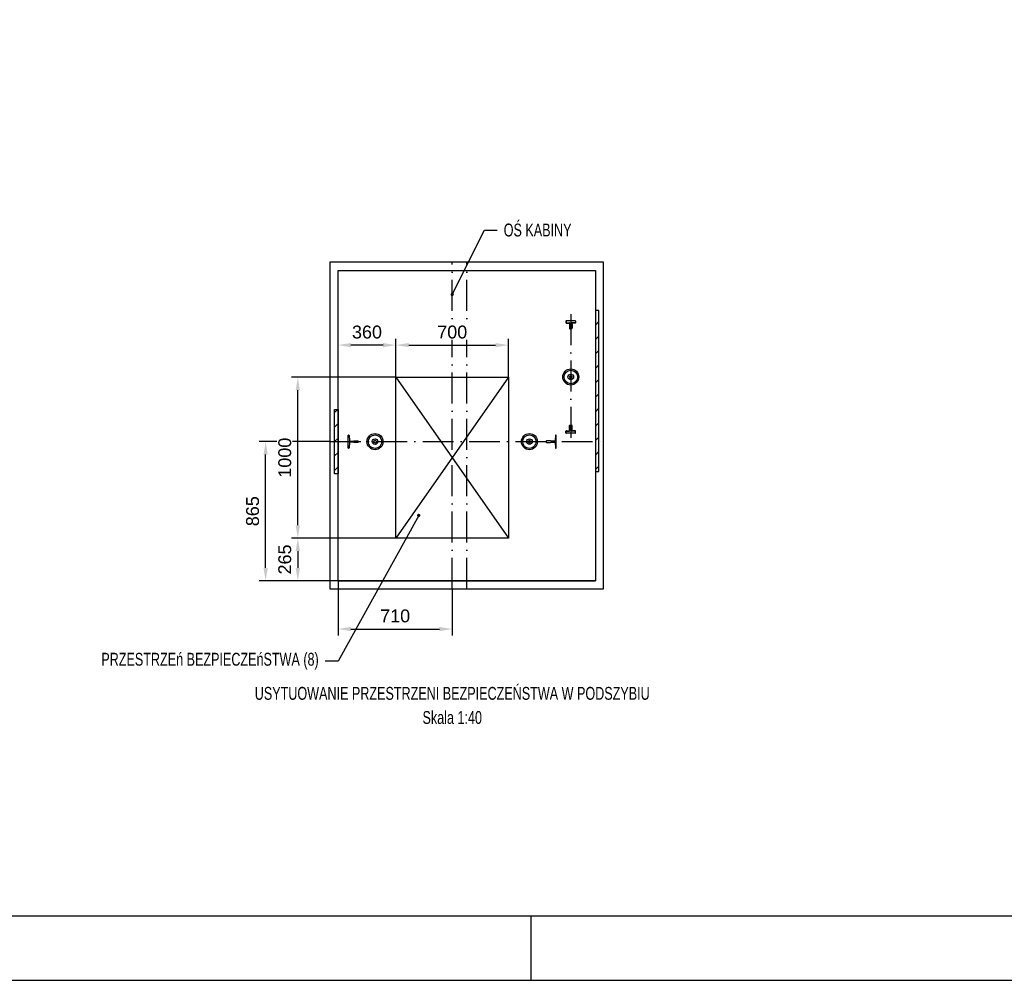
# Model space of a CAD drawing. Header units: millimetres. Extents: x 0 to 25777, y 0 to 11880.
# Tile 6 of 31: x 5221 to 11342, y 0 to 5972. Entities that reach past the tile are written whole.
import ezdxf
from ezdxf.enums import TextEntityAlignment as Align

# ---------------------------------------------------------------- set-up
doc = ezdxf.new("R2010")
doc.units = ezdxf.units.MM
doc.header["$LTSCALE"] = 16
doc.header["$PDSIZE"] = -3
doc.linetypes.add('ACAD_ISO10W100', pattern=[18, 12, -3, 0, -3])
for name, color, linetype in [('Buffers', 161, 'Continuous'), ('CONT_25', 1, 'Continuous'), ('CONT_35', 2, 'Continuous'), ('CONT_50', 5, 'Continuous'), ('CONT_70', 4, 'Continuous'), ('DASHD_25', 1, 'ACAD_ISO10W100'), ('DIM_35', 7, 'Continuous'), ('Guiderails', 30, 'Continuous'), ('HATCH_35', 2, 'Continuous'), ('SHEET', 1, 'Continuous'), ('TEXT_35', 2, 'Continuous')]:
    doc.layers.add(name, color=color, linetype=linetype)
doc.styles.add('Arial', font='arial.ttf')
doc.styles.add('Text0.7_Arial', font='arial.ttf', dxfattribs={"width": 0.7})
doc.dimstyles.new('KONE_mm', dxfattribs={"dimscale": 40, "dimtxt": 2, "dimasz": 2, "dimexe": 1, "dimexo": 0, "dimgap": 1, "dimtad": 1, "dimdec": 0, "dimrnd": 0.01, "dimzin": 0, "dimdsep": 46, "dimtxsty": 'Arial', "dimsah": 1, "dimcen": 0, "dimclrd": 256, "dimclre": 256, "dimclrt": 256, "dimadec": 1, "dimazin": 2, "dimtfac": 1, "dimtdec": 0, "dimtmove": 0, "dimatfit": 3, "dimfxl": 1, "dimtolj": 1, "dimtzin": 0, "dimarcsym": 0})

# ---------------------------------------------------------------- blocks, each defined once
blk = doc.blocks.new('Border')
at = {"layer": 'CONT_50', "linetype": 'Continuous'}
blk.add_line((210, 0), (210, 10), dxfattribs=at)
blk.add_lwpolyline([(410, 10), (410, 287), (10, 287), (10, 10)], close=True, dxfattribs=at)
at = {"layer": 'SHEET', "linetype": 'Continuous'}
blk.add_lwpolyline([(420, 0), (420, 297), (0, 297), (0, 0)], close=True, dxfattribs=at)
blk = doc.blocks.new('*U1306')
at = {"layer": 'Guiderails'}
for p, q in [((-647, 41.2), (-644, 41.2)), ((-647, -41.2), (-647, 41.2)), ((-641, 38.4), (-639, 6.3)), ((-636, 3.5), (-611.4, 3.5)), ((-611.4, 3.5), (-610.4, 4.5)), ((-610.4, 4.5), (-586, 4.5)), ((-586, 4.5), (-585, 3.5)), ((-585, 3.5), (-585, -3.5)), ((586, 4.5), (585, 3.5)), ((585, 3.5), (585, -3.5)), ((610.4, 4.5), (586, 4.5)), ((611.4, 3.5), (610.4, 4.5)), ((636, 3.5), (611.4, 3.5)), ((641, 38.4), (639, 6.3)), ((647, 41.2), (644, 41.2)), ((647, -41.2), (647, 41.2)), ((-644, -41.2), (-647, -41.2)), ((-639, -6.3), (-641, -38.4)), ((-611.4, -3.5), (-636, -3.5)), ((-610.4, -4.5), (-611.4, -3.5)), ((-586, -4.5), (-610.4, -4.5)), ((-585, -3.5), (-586, -4.5)), ((585, -3.5), (586, -4.5)), ((586, -4.5), (610.4, -4.5)), ((610.4, -4.5), (611.4, -3.5)), ((611.4, -3.5), (636, -3.5)), ((639, -6.3), (641, -38.4)), ((644, -41.2), (647, -41.2))]:
    blk.add_line(p, q, dxfattribs=at)
for centre, start, end in [((-644, 38.2), 3.56269, 90), ((-636, 6.5), 183.56269, 270), ((636, 6.5), 270, 356.43731), ((644, 38.2), 90, 176.43731), ((-644, -38.2), 270, 356.43731), ((-636, -6.5), 90, 176.43731), ((636, -6.5), 3.56269, 90), ((644, -38.2), 183.56269, 270)]:
    blk.add_arc(centre, 3, start, end, dxfattribs=at)
blk = doc.blocks.new('*U1308')
at = {"layer": 'Guiderails'}
for p, q in [((-350, 27.5), (-350, -27.5)), ((-348.5, 27.5), (-348.5, -27.5)), ((-347.5, 30), (-337.5, 30)), ((-347.5, 28.5), (-337.5, 28.5)), ((-336.5, 27.5), (-336.5, 9)), ((-335, 27.5), (-335, 9)), ((-334, 8), (-332.4, 8)), ((-334, 6.5), (-332.4, 6.5)), ((-331.7, 6.2), (-330.8, 5.2)), ((-330.7, 7.3), (-329.7, 6.3)), ((-328.3, 6.3), (-327.3, 7.3)), ((-327.2, 5.2), (-326.3, 6.2)), ((-325.6, 8), (-302.5, 8)), ((-325.6, 6.5), (-302.5, 6.5)), ((-301.5, -5.5), (-301.5, 5.5)), ((-300, -5.5), (-300, 5.5)), ((300, -5.5), (300, 5.5)), ((301.5, -5.5), (301.5, 5.5)), ((325.6, 8), (302.5, 8)), ((325.6, 6.5), (302.5, 6.5)), ((327.2, 5.2), (326.3, 6.2)), ((328.3, 6.3), (327.3, 7.3)), ((330.7, 7.3), (329.7, 6.3)), ((331.7, 6.2), (330.8, 5.2)), ((334, 8), (332.4, 8)), ((334, 6.5), (332.4, 6.5)), ((335, 27.5), (335, 9)), ((336.5, 27.5), (336.5, 9)), ((347.5, 30), (337.5, 30)), ((347.5, 28.5), (337.5, 28.5)), ((348.5, 27.5), (348.5, -27.5)), ((350, 27.5), (350, -27.5)), ((-347.5, -28.5), (-337.5, -28.5)), ((-347.5, -30), (-337.5, -30)), ((-336.5, -27.5), (-336.5, -9)), ((-335, -27.5), (-335, -9)), ((-334, -6.5), (-332.4, -6.5)), ((-334, -8), (-332.4, -8)), ((-331.7, -6.2), (-330.8, -5.2)), ((-330.7, -7.3), (-329.7, -6.3)), ((-328.3, -6.3), (-327.3, -7.3)), ((-327.2, -5.2), (-326.3, -6.2)), ((-325.6, -6.5), (-302.5, -6.5)), ((-325.6, -8), (-302.5, -8)), ((325.6, -6.5), (302.5, -6.5)), ((325.6, -8), (302.5, -8)), ((327.2, -5.2), (326.3, -6.2)), ((328.3, -6.3), (327.3, -7.3)), ((330.7, -7.3), (329.7, -6.3)), ((331.7, -6.2), (330.8, -5.2)), ((334, -6.5), (332.4, -6.5)), ((334, -8), (332.4, -8)), ((335, -27.5), (335, -9)), ((336.5, -27.5), (336.5, -9)), ((347.5, -28.5), (337.5, -28.5)), ((347.5, -30), (337.5, -30))]:
    blk.add_line(p, q, dxfattribs=at)
for centre, radius, start, end in [((-347.5, 27.5), 2.5, 90, 180), ((-347.5, 27.5), 1, 89.99999, 180.00553), ((-337.5, 27.5), 2.5, 0, 90), ((-337.5, 27.5), 1, 360, 90), ((-334, 9), 2.5, 180, 270), ((-334, 9), 1, 180, 270), ((-332.4, 5.5), 2.5, 45, 90), ((-332.4, 5.5), 1, 45, 90), ((-329, 7), 2.5, 225, 315), ((-329, 7), 1, 225, 315), ((-325.6, 5.5), 2.5, 90, 135), ((-325.6, 5.5), 1, 90, 135), ((-302.5, 5.5), 2.5, 0, 90), ((-302.5, 5.5), 1, 0, 90), ((302.5, 5.5), 2.5, 90, 180), ((302.5, 5.5), 1, 90, 180), ((325.6, 5.5), 2.5, 45, 90), ((325.6, 5.5), 1, 45, 90), ((329, 7), 2.5, 225, 315), ((329, 7), 1, 225, 315), ((332.4, 5.5), 2.5, 90, 135), ((332.4, 5.5), 1, 90, 135), ((334, 9), 2.5, 270, 360), ((334, 9), 1, 270, 360), ((337.5, 27.5), 2.5, 90, 180), ((337.5, 27.5), 1, 90, 180), ((347.5, 27.5), 2.5, 360, 90), ((347.5, 27.5), 1, 359.99447, 90.00001), ((-347.5, -27.5), 2.5, 180, 270), ((-347.5, -27.5), 1, 180, 270), ((-337.5, -27.5), 2.5, 270, 360), ((-337.5, -27.5), 1, 270.00001, 0), ((-334, -9), 2.5, 90, 180), ((-334, -9), 1, 90, 180), ((-332.4, -5.5), 1, 270, 315), ((-332.4, -5.5), 2.5, 270, 315), ((-329, -7), 2.5, 45, 135), ((-329, -7), 1, 45, 135), ((-325.6, -5.5), 2.5, 225, 270), ((-325.6, -5.5), 1, 225, 270), ((-302.5, -5.5), 2.5, 270, 0), ((-302.5, -5.5), 1, 270, 0), ((302.5, -5.5), 2.5, 180, 270), ((302.5, -5.5), 1, 180, 270), ((325.6, -5.5), 1, 270, 315), ((325.6, -5.5), 2.5, 270, 315), ((329, -7), 2.5, 45, 135), ((329, -7), 1, 45, 135), ((332.4, -5.5), 2.5, 225, 270), ((332.4, -5.5), 1, 225, 270), ((334, -9), 2.5, 0, 90), ((334, -9), 1, 0, 90), ((337.5, -27.5), 2.5, 180, 270), ((337.5, -27.5), 1, 180, 269.99999), ((347.5, -27.5), 2.5, 270, 360), ((347.5, -27.5), 1, 270, 360)]:
    blk.add_arc(centre, radius, start, end, dxfattribs=at)
blk = doc.blocks.new('KONE-SEQ-BUFFER_PU100x80D-TOP')
at = {"layer": 'Buffers'}
for radius in [50, 42, 17.5, 8.5]:
    blk.add_circle((0, 0), radius, dxfattribs=at)
blk = doc.blocks.new('*U1325')
at = {"layer": 'CONT_25'}
blk.add_lwpolyline([(-350, 500), (350, 500), (350, -500), (-350, -500)], close=True, dxfattribs=at)
at = {"layer": 'CONT_35'}
for p, q in [((-350, 500), (350, -500)), ((350, 500), (-350, -500))]:
    blk.add_line(p, q, dxfattribs=at)
blk = doc.blocks.new('SH_Walls_NoOpenings_0')
at = {"layer": 'HATCH_35'}
h = blk.add_hatch(dxfattribs=at)
h.set_pattern_fill('ANSI31', color=256, scale=20)
h.set_pattern_definition([(45, (0, -865), (-44.9013, 44.9013), [])])
h.paths.add_polyline_path([(-710, -200), (-732, -200), (-732, 200), (-710, 200)])
h.paths.add_polyline_path([(890, -185), (912, -185), (912, 815), (890, 815)])
at = {"layer": 'CONT_70'}
for p, q in [((-710, 1065), (890, 1065)), ((-710, -865), (890, -865))]:
    blk.add_line(p, q, dxfattribs=at)
for points in [[(940, -915), (940, 1115), (-80, 1115), (-80, 1115), (-760, 1115), (-760, -915)], [(-710, -865), (-710, 1065), (-710, 1065), (890, 1065), (890, 1065), (890, -865), (-710, -865)], [(-760, -915), (940, -915)]]:
    blk.add_lwpolyline(points, dxfattribs=at)
for points in [[(890, -185), (912, -185), (912, 815), (890, 815)], [(-710, -200), (-732, -200), (-732, 200), (-710, 200)]]:
    blk.add_lwpolyline(points, close=True, dxfattribs=at)
at = {"layer": 'DASHD_25'}
for p, q in [((0, -915), (0, 1115)), ((90, -915), (90, 1115)), ((737, 792), (737, 12)), ((-760, 0), (940, 0))]:
    blk.add_line(p, q, dxfattribs=at)
blk = doc.blocks.new('*D1378')
at = {"layer": 'Defpoints', "color": 0, "transparency": 16777216}
for p in [(7200, 3949), (7200, 3949), (7560, 3749)]:
    blk.add_point(p, dxfattribs=at)
at = {"layer": 'DIM_35', "lineweight": -2, "transparency": 16777216}
for p, q in [((7200, 3949), (7200, 3989)), ((7560, 3749), (7560, 3989)), ((7480, 3949), (7280, 3949))]:
    blk.add_line(p, q, dxfattribs=at)
at = {"layer": 'DIM_35', "transparency": 16777216}
for points in [[(7280, 3962.3), (7280, 3935.7), (7200, 3949)], [(7480, 3962.3), (7480, 3935.7), (7560, 3949)]]:
    blk.add_solid(points, dxfattribs=at)
at = {"layer": 'DIM_35', "transparency": 16777216, "insert": (7380, 4029.9), "char_height": 80, "attachment_point": 5, "style": 'Arial', "bg_fill": 3, "box_fill_scale": 1.1, "bg_fill_color": 256, "bg_fill_true_color": 13158600, "bg_fill_transparency": 0}
blk.add_mtext('\\A1;360', dxfattribs=at)
blk = doc.blocks.new('_DotSmall')
at = {"color": 0, "linetype": 'ByBlock', "const_width": 0.5}
blk.add_lwpolyline([(-0.0625, 0, 1), (0.0625, 0, 1)], format="xyb", close=True, dxfattribs=at)
blk = doc.blocks.new('*D1379')
at = {"layer": 'Defpoints', "color": 0, "transparency": 16777216}
for p in [(8260, 3949), (7560, 3749), (8260, 3749)]:
    blk.add_point(p, dxfattribs=at)
at = {"layer": 'DIM_35', "lineweight": -2, "transparency": 16777216}
for p, q in [((7560, 3749), (7560, 3989)), ((8260, 3749), (8260, 3989)), ((7640, 3949), (8180, 3949))]:
    blk.add_line(p, q, dxfattribs=at)
at = {"layer": 'DIM_35', "transparency": 16777216}
for points in [[(7640, 3962.3), (7640, 3935.7), (7560, 3949)], [(8180, 3962.3), (8180, 3935.7), (8260, 3949)]]:
    blk.add_solid(points, dxfattribs=at)
at = {"layer": 'DIM_35', "transparency": 16777216, "insert": (7910, 4029.9), "char_height": 80, "attachment_point": 5, "style": 'Arial', "bg_fill": 3, "box_fill_scale": 1.1, "bg_fill_color": 256, "bg_fill_true_color": 13158600, "bg_fill_transparency": 0}
blk.add_mtext('\\A1;700', dxfattribs=at)
blk = doc.blocks.new('*D1380')
at = {"layer": 'Defpoints', "color": 0, "transparency": 16777216}
for p in [(6750, 3349), (7150, 3349), (7200, 2484)]:
    blk.add_point(p, dxfattribs=at)
at = {"layer": 'DIM_35', "lineweight": -2, "transparency": 16777216}
for p, q in [((7150, 3349), (6710, 3349)), ((6750, 2564), (6750, 3269)), ((7200, 2484), (6710, 2484))]:
    blk.add_line(p, q, dxfattribs=at)
at = {"layer": 'DIM_35', "transparency": 16777216}
for points in [[(6736.7, 3269), (6763.3, 3269), (6750, 3349)], [(6736.7, 2564), (6763.3, 2564), (6750, 2484)]]:
    blk.add_solid(points, dxfattribs=at)
at = {"layer": 'DIM_35', "transparency": 16777216, "insert": (6669.2, 2916.5), "char_height": 80, "attachment_point": 5, "rotation": 90, "style": 'Arial', "bg_fill": 3, "box_fill_scale": 1.1, "bg_fill_color": 256, "bg_fill_true_color": 13158600, "bg_fill_transparency": 0}
blk.add_mtext('\\A1;865', dxfattribs=at)
blk = doc.blocks.new('*D1381')
at = {"layer": 'Defpoints', "color": 0, "transparency": 16777216}
for p in [(6950, 3749), (7560, 3749), (7560, 2749)]:
    blk.add_point(p, dxfattribs=at)
at = {"layer": 'DIM_35', "lineweight": -2, "transparency": 16777216}
for p, q in [((7560, 3749), (6910, 3749)), ((6950, 2829), (6950, 3669)), ((7560, 2749), (6910, 2749))]:
    blk.add_line(p, q, dxfattribs=at)
at = {"layer": 'DIM_35', "transparency": 16777216}
for points in [[(6936.7, 3669), (6963.3, 3669), (6950, 3749)], [(6936.7, 2829), (6963.3, 2829), (6950, 2749)]]:
    blk.add_solid(points, dxfattribs=at)
at = {"layer": 'DIM_35', "transparency": 16777216, "insert": (6869.2, 3249), "char_height": 80, "attachment_point": 5, "rotation": 90, "style": 'Arial', "bg_fill": 3, "box_fill_scale": 1.1, "bg_fill_color": 256, "bg_fill_true_color": 13158600, "bg_fill_transparency": 0}
blk.add_mtext('\\A1;1000', dxfattribs=at)
blk = doc.blocks.new('*D1382')
at = {"layer": 'Defpoints', "color": 0, "transparency": 16777216}
for p in [(7560, 2749), (6950, 2484), (7200, 2484)]:
    blk.add_point(p, dxfattribs=at)
at = {"layer": 'DIM_35', "lineweight": -2, "transparency": 16777216}
for p, q in [((7560, 2749), (6910, 2749)), ((6950, 2669), (6950, 2564)), ((7200, 2484), (6910, 2484))]:
    blk.add_line(p, q, dxfattribs=at)
at = {"layer": 'DIM_35', "transparency": 16777216}
for points in [[(6936.7, 2669), (6963.3, 2669), (6950, 2749)], [(6936.7, 2564), (6963.3, 2564), (6950, 2484)]]:
    blk.add_solid(points, dxfattribs=at)
at = {"layer": 'DIM_35', "transparency": 16777216, "insert": (6869.2, 2616.5), "char_height": 80, "attachment_point": 5, "rotation": 90, "style": 'Arial', "bg_fill": 3, "box_fill_scale": 1.1, "bg_fill_color": 256, "bg_fill_true_color": 13158600, "bg_fill_transparency": 0}
blk.add_mtext('\\A1;265', dxfattribs=at)
blk = doc.blocks.new('*D1383')
at = {"layer": 'Defpoints', "color": 0, "transparency": 16777216}
for p in [(7200, 2484), (7910, 2434), (7910, 2184)]:
    blk.add_point(p, dxfattribs=at)
at = {"layer": 'DIM_35', "lineweight": -2, "transparency": 16777216}
for p, q in [((7200, 2484), (7200, 2144)), ((7910, 2434), (7910, 2144)), ((7280, 2184), (7830, 2184))]:
    blk.add_line(p, q, dxfattribs=at)
at = {"layer": 'DIM_35', "transparency": 16777216}
for points in [[(7280, 2197.3), (7280, 2170.7), (7200, 2184)], [(7830, 2197.3), (7830, 2170.7), (7910, 2184)]]:
    blk.add_solid(points, dxfattribs=at)
at = {"layer": 'DIM_35', "transparency": 16777216, "insert": (7555, 2264.9), "char_height": 80, "attachment_point": 5, "style": 'Arial', "bg_fill": 3, "box_fill_scale": 1.1, "bg_fill_color": 256, "bg_fill_true_color": 13158600, "bg_fill_transparency": 0}
blk.add_mtext('\\A1;710', dxfattribs=at)

msp = doc.modelspace()

# ---------------------------------------------------------------- block references
for name, p in [('SH_Walls_NoOpenings_0', (7910, 3349)), ('KONE-SEQ-BUFFER_PU100x80D-TOP', (8647, 3751)), ('*U1325', (7910, 3249)), ('*U1306', (7910, 3349))]:
    msp.add_blockref(name, p)
at = {"rotation": 270}
for name, p in [('*U1308', (8647, 3751)), ('KONE-SEQ-BUFFER_PU100x80D-TOP', (7430, 3349)), ('KONE-SEQ-BUFFER_PU100x80D-TOP', (8390, 3349))]:
    msp.add_blockref(name, p, dxfattribs=at)
at = {"layer": 'SHEET', "xscale": 40, "yscale": 40, "zscale": 40}
msp.add_blockref('Border', (0, 0), dxfattribs=at)

# ---------------------------------------------------------------- texts
at = {"layer": 'TEXT_35', "style": 'Text0.7_Arial', "width": 0.7}
for s, p in [('USYTUOWANIE PRZESTRZENI BEZPIECZEŃSTWA W PODSZYBIU', (7910, 1784)), ('Skala 1:40', (7910, 1634))]:
    msp.add_text(s, height=80, dxfattribs=at).set_placement(p, align=Align.MIDDLE_CENTER)

# ---------------------------------------------------------------- leaders
at = {"layer": 'TEXT_35', "annotation_type": 0, "has_hookline": 1}
for points, hookline_direction, text_width in [([(7910, 4264), (8110, 4664), (8190, 4664)], 0, 417.3), ([(7701.4, 2890.4), (7200, 1984), (7120, 1984)], 1, 1343)]:
    msp.add_leader(points, dimstyle='KONE_mm', override={"dimtad": 0, "dimldrblk": 'DotSmall', "dimtfill": 1}, dxfattribs=dict(at, hookline_direction=hookline_direction, text_width=text_width))

# ---------------------------------------------------------------- next in the draw order: texts
at = {"layer": 'TEXT_35', "char_height": 80, "style": 'Text0.7_Arial', "bg_fill": 3, "box_fill_scale": 1.1, "bg_fill_color": 256, "bg_fill_true_color": 13158600, "bg_fill_transparency": 0}
for s, insert, attachment_point in [('OŚ KABINY', (8230, 4664), 4), ('PRZESTRZEń BEZPIECZEńSTWA (8)', (7080, 1984), 6)]:
    msp.add_mtext(s, dxfattribs=dict(at, insert=insert, attachment_point=attachment_point))

# ---------------------------------------------------------------- next in the draw order: dimensions: what is measured, and where the dimension line sits
at = {"layer": 'DIM_35'}
dim = msp.add_linear_dim(base=(7200, 3949), p1=(7560, 3749), p2=(7200, 3949), dimstyle='KONE_mm', override={"dimldrblk": 'DotSmall', "dimtfill": 1}, dxfattribs=at)
dim.commit()
dim.dimension.update_dxf_attribs({"geometry": '*D1378', "text_midpoint": (7380, 4029.9)})
dim = msp.add_linear_dim(base=(6750, 3349), p1=(7200, 2484), p2=(7150, 3349), angle=90, dimstyle='KONE_mm', override={"dimldrblk": 'DotSmall', "dimtfill": 1}, dxfattribs=at)
dim.commit()
dim.dimension.update_dxf_attribs({"geometry": '*D1380', "text_midpoint": (6669.2, 2916.5)})

# ---------------------------------------------------------------- next in the draw order: dimensions: what is measured, and where the dimension line sits
dim = msp.add_linear_dim(base=(8260, 3949), p1=(7560, 3749), p2=(8260, 3749), dimstyle='KONE_mm', override={"dimldrblk": 'DotSmall', "dimtfill": 1}, dxfattribs=at)
dim.commit()
dim.dimension.update_dxf_attribs({"geometry": '*D1379', "text_midpoint": (7910, 4029.9)})

# ---------------------------------------------------------------- next in the draw order: dimensions: what is measured, and where the dimension line sits
dim = msp.add_linear_dim(base=(6950, 3749), p1=(7560, 2749), p2=(7560, 3749), angle=90, dimstyle='KONE_mm', override={"dimldrblk": 'DotSmall', "dimtfill": 1}, dxfattribs=at)
dim.commit()
dim.dimension.update_dxf_attribs({"geometry": '*D1381', "text_midpoint": (6869.2, 3249)})

# ---------------------------------------------------------------- next in the draw order: dimensions: what is measured, and where the dimension line sits
dim = msp.add_linear_dim(base=(6950, 2484), p1=(7560, 2749), p2=(7200, 2484), angle=90, dimstyle='KONE_mm', override={"dimldrblk": 'DotSmall', "dimtfill": 1}, dxfattribs=at)
dim.commit()
dim.dimension.update_dxf_attribs({"geometry": '*D1382', "text_midpoint": (6869.2, 2616.5)})

# ---------------------------------------------------------------- next in the draw order: dimensions: what is measured, and where the dimension line sits
dim = msp.add_linear_dim(base=(7910, 2184), p1=(7200, 2484), p2=(7910, 2434), dimstyle='KONE_mm', override={"dimldrblk": 'DotSmall', "dimtfill": 1}, dxfattribs=at)
dim.commit()
dim.dimension.update_dxf_attribs({"geometry": '*D1383', "text_midpoint": (7555, 2264.9)})

doc.saveas('drawing.dxf')
